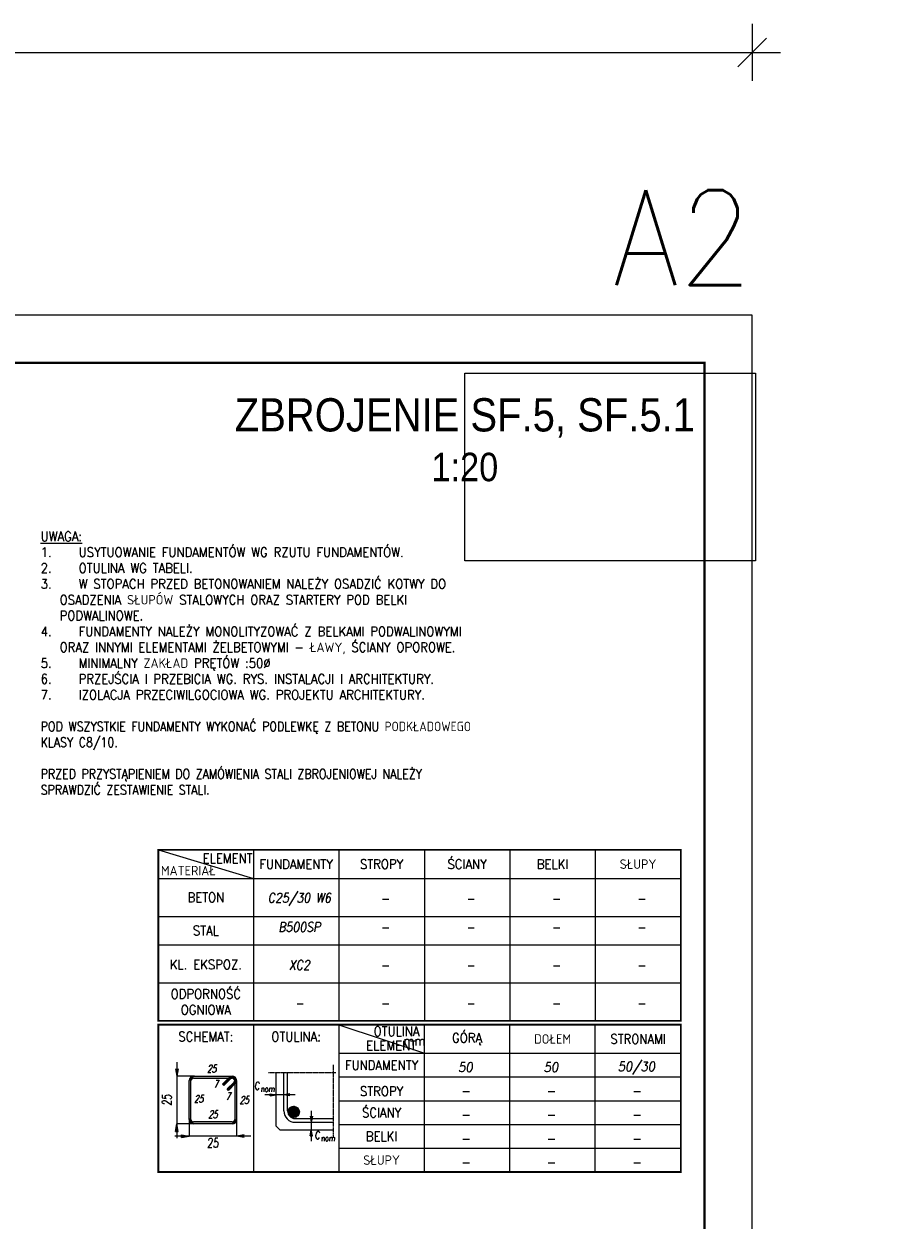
# Model space of a CAD drawing. Extents: x 310117 to 322731, y -113989 to -104075.
# Tile 13 of 13: x 319050 to 322731, y -109399 to -104362. Entities that reach past the tile are written whole.
import ezdxf
from ezdxf.enums import TextEntityAlignment as Align

# ---------------------------------------------------------------- set-up
doc = ezdxf.new("R2010")
doc.units = 0
doc.header["$LTSCALE"] = 5
doc.header["$MEASUREMENT"] = 0
doc.linetypes.add('KRESKOWA', pattern=[19.05, 12.7, -6.35])
doc.layers.add('_FORMATKA', color=8, linetype='Continuous', lineweight=15, plot=False)
for name, color, linetype, lineweight in [('_RAMKA', 7, 'Continuous', 35), ('AutoCAD_Structural_Detailing_pręt wyrzucony', 7, 'Continuous', 13), ('Opisy', 3, 'Continuous', 9), ('PS_DIM', 4, 'Continuous', 13), ('PS_TEXT', 3, 'Continuous', 13)]:
    doc.layers.add(name, color=color, linetype=linetype, lineweight=lineweight)
doc.styles.add('ARIAL', font='arial.ttf')
doc.styles.add('gil', font='GIL_____.TTF', dxfattribs={"width": 0.9})
doc.styles.add('r-simplex', font='simplex.shx', dxfattribs={"width": 0.9})
doc.styles.add('simplex', font='simplex.shx', dxfattribs={"width": 0.9})
doc.styles.add('SPK', font='simplex.shx', dxfattribs={"width": 0.7, "oblique": 15})
doc.styles.add('SPK Zestawienia', font='simplex.shx', dxfattribs={"width": 0.7, "oblique": 15, "height": 40})
doc.dimstyles.new('1_10_PRZ', dxfattribs={"dimtxt": 2, "dimasz": 1, "dimexe": 2, "dimexo": 5, "dimgap": 1, "dimtad": 1, "dimdec": 0, "dimlfac": 10, "dimtxsty": 'simplex', "dimblk": 'dimznak', "dimcen": 2, "dimse1": 1, "dimse2": 1, "dimclrt": 3, "dimadec": 1, "dimazin": 0, "dimtfac": 1, "dimtdec": 0, "dimtix": 1, "dimtmove": 2, "dimatfit": 3, "dimldrblk": 'dim-grot', "dimfxl": 1, "dimarcsym": 0})

# ---------------------------------------------------------------- blocks, each defined once
blk = doc.blocks.new('Tytuł rysunku')
at = {"layer": '_FORMATKA'}
blk.add_lwpolyline([(-61.19, 0), (0, 0), (0, -39.45), (-61.19, -39.45)], close=True, dxfattribs=at)
at = {"layer": 'PS_TEXT', "style": 'ARIAL', "flags": 4}
for tag, height, p in [('TYTUŁ1', 7, (-61.19, -9.34)), ('TYTUŁ2', 6, (-61.19, -19.72)), ('SKALA', 6, (-61.19, -28.72))]:
    blk.add_attdef(tag, text='', height=height, dxfattribs=at).set_placement(p, align=Align.MIDDLE_CENTER)
blk = doc.blocks.new('tabela')
at = {"layer": 'AutoCAD_Structural_Detailing_pręt wyrzucony'}
for points in [[(6196.7, -136812.2), (6188.7, -136812.2, -0.414213), (6206.7, -136794.2), (6206.7, -136802.2, 0.414213)], [(6188.7, -136976.2), (6188.7, -136812.2), (6196.7, -136812.2), (6196.7, -136976.2)], [(6206.7, -136794.2), (6370.7, -136794.2), (6370.7, -136802.2), (6206.7, -136802.2)], [(6329.7, -136827.7), (6358, -136799.4), (6363.6, -136805.1), (6335.3, -136833.4)], [(6383.4, -136824.9), (6355.1, -136853.2), (6349.5, -136847.5), (6377.8, -136819.2)], [(6363.6, -136805.1), (6358, -136799.4, -0.668179), (6388.7, -136812.2), (6380.7, -136812.2, 0.668179)], [(6370.7, -136802.2), (6370.7, -136794.2, -0.668179), (6383.4, -136824.9), (6377.8, -136819.2, 0.668179)], [(6388.7, -136812.2), (6388.7, -136976.2), (6380.7, -136976.2), (6380.7, -136812.2)], [(6206.7, -136986.2), (6206.7, -136994.2, -0.414214), (6188.7, -136976.2), (6196.7, -136976.2, 0.414214)], [(6370.7, -136994.2), (6206.7, -136994.2), (6206.7, -136986.2), (6370.7, -136986.2)], [(6380.7, -136976.2), (6388.7, -136976.2, -0.414214), (6370.7, -136994.2), (6370.7, -136986.2, 0.414214)]]:
    blk.add_hatch(color=6, dxfattribs=at).paths.add_polyline_path(points, flags=0)
at = {"layer": 'PS_TEXT'}
h = blk.add_hatch(color=8, dxfattribs=at)
h.dxf.hatch_style = 1
h.paths.add_polyline_path([(6136.4, -136794.2), (6142, -136762.3), (6136.4, -136762.3)])
h.paths.add_polyline_path([(6136.4, -136794.2), (6136.4, -136762.3), (6130.8, -136762.3)])
h = blk.add_hatch(color=8, dxfattribs=at)
h.dxf.hatch_style = 1
h.paths.add_polyline_path([(6555.4, -136872), (6529.9, -136876.5), (6529.9, -136872)])
h.paths.add_polyline_path([(6555.4, -136872), (6529.9, -136872), (6529.9, -136867.5)])
h = blk.add_hatch(color=8, dxfattribs=at)
h.dxf.hatch_style = 1
h.paths.add_polyline_path([(6587.4, -136872), (6612.9, -136876.5), (6612.9, -136872)])
h.paths.add_polyline_path([(6587.4, -136872), (6612.9, -136872), (6612.9, -136867.5)])
h = blk.add_hatch(dxfattribs=at)
h.set_pattern_fill('ANSI32', color=8, scale=0.32)
h.set_pattern_definition([(45, (32702.7694, -150542.6457), (-2.15526147, 2.15526147), []), (45, (32704.2062, -150542.6457), (-2.15526147, 2.15526147), [])])
h.paths.add_polyline_path([(6653.3, -136944.2, 1), (6605.3, -136944.2, 1)])
h = blk.add_hatch(color=8, dxfattribs=at)
h.dxf.hatch_style = 1
h.paths.add_polyline_path([(6703.2, -136987.8), (6707.7, -136962.3), (6703.2, -136962.3)])
h.paths.add_polyline_path([(6703.2, -136987.8), (6703.2, -136962.3), (6698.7, -136962.3)])
h = blk.add_hatch(color=8, dxfattribs=at)
h.dxf.hatch_style = 1
h.paths.add_polyline_path([(6136.4, -136994.2), (6142, -137026.1), (6136.4, -137026.1)])
h.paths.add_polyline_path([(6136.4, -136994.2), (6136.4, -137026.1), (6130.8, -137026.1)])
h = blk.add_hatch(color=8, dxfattribs=at)
h.dxf.hatch_style = 1
h.paths.add_polyline_path([(6188.7, -137046.5), (6156.8, -137052.1), (6156.8, -137046.5)])
h.paths.add_polyline_path([(6188.7, -137046.5), (6156.8, -137046.5), (6156.8, -137040.8)])
h = blk.add_hatch(color=8, dxfattribs=at)
h.dxf.hatch_style = 1
h.paths.add_polyline_path([(6388.7, -137046.5), (6420.6, -137052.1), (6420.6, -137046.5)])
h.paths.add_polyline_path([(6388.7, -137046.5), (6420.6, -137046.5), (6420.6, -137040.8)])
h = blk.add_hatch(color=8, dxfattribs=at)
h.dxf.hatch_style = 1
h.paths.add_polyline_path([(6703.2, -137019.8), (6707.7, -137045.3), (6703.2, -137045.3)])
h.paths.add_polyline_path([(6703.2, -137019.8), (6703.2, -137045.3), (6698.7, -137045.3)])
at = {"layer": 'AutoCAD_Structural_Detailing_pręt wyrzucony', "color": 6}
for p, q in [((6188.7, -136976.2), (6188.7, -136812.2)), ((6196.7, -136976.2), (6196.7, -136812.2)), ((6206.7, -136794.2), (6370.7, -136794.2)), ((6206.7, -136802.2), (6370.7, -136802.2)), ((6329.7, -136827.7), (6358, -136799.4)), ((6329.7, -136827.7), (6335.3, -136833.4)), ((6335.3, -136833.4), (6363.6, -136805.1)), ((6377.8, -136819.2), (6349.5, -136847.5)), ((6383.4, -136824.9), (6355.1, -136853.2)), ((6380.7, -136812.2), (6380.7, -136976.2)), ((6388.7, -136812.2), (6388.7, -136976.2)), ((6355.1, -136853.2), (6349.5, -136847.5)), ((6370.7, -136986.2), (6206.7, -136986.2)), ((6370.7, -136994.2), (6206.7, -136994.2))]:
    blk.add_line(p, q, dxfattribs=at)
for centre, radius, start, end in [((6206.7, -136812.2), 18, 90.0002, 180), ((6206.7, -136812.2), 10, 90.0002, 180), ((6370.7, -136812.2), 18, 0, 135), ((6370.7, -136812.2), 10, 0, 135), ((6370.7, -136812.2), 18, 315.0002, 90.0002), ((6370.7, -136812.2), 10, 315.0002, 90.0002), ((6206.7, -136976.2), 18, 180, 270), ((6206.7, -136976.2), 10, 180, 270), ((6370.7, -136976.2), 18, 270, 0), ((6370.7, -136976.2), 10, 270, 0)]:
    blk.add_arc(centre, radius, start, end, dxfattribs=at)
at = {"layer": 'PS_TEXT', "color": 7}
for p, q in [((6459.3, -136577), (6459.3, -137197)), ((6819.3, -136577), (6819.3, -137197)), ((6819.3, -136577), (7179.3, -136697)), ((7179.3, -137197), (7179.3, -136577)), ((7539.3, -137197), (7539.3, -136577)), ((7899.3, -137197), (7899.3, -136577)), ((6819.3, -136697), (8259.3, -136697)), ((6819.3, -136797), (8259.3, -136797)), ((6819.3, -136897), (8259.3, -136897)), ((6819.3, -136997), (8259.3, -136997)), ((6819.3, -137097), (8259.3, -137097))]:
    blk.add_line(p, q, dxfattribs=at)
at = {"layer": 'PS_TEXT', "color": 8}
for p, q in [((6136.4, -136734.2), (6136.4, -137054.2)), ((6130.8, -136762.3), (6136.4, -136794.2)), ((6130.8, -136762.3), (6136.4, -136794.2)), ((6142, -136762.3), (6136.4, -136794.2)), ((6142, -136762.3), (6136.4, -136794.2)), ((6603.4, -136939.8), (6603.4, -136777.7)), ((6211.2, -136794.2), (6136.4, -136794.2)), ((6635.4, -136872), (6507.4, -136872)), ((6529.9, -136867.5), (6555.4, -136872)), ((6529.9, -136876.5), (6529.9, -136867.5)), ((6529.9, -136867.5), (6555.4, -136872)), ((6529.9, -136876.5), (6555.4, -136872)), ((6529.9, -136876.5), (6555.4, -136872)), ((6612.9, -136867.5), (6587.4, -136872)), ((6612.9, -136876.5), (6587.4, -136872)), ((6703.2, -136939.8), (6703.2, -137067.8)), ((6188.7, -136971.7), (6188.7, -137046.5)), ((6388.7, -136971.7), (6388.7, -137046.5)), ((6635.4, -136971.8), (6794.7, -136971.8)), ((6698.7, -136962.3), (6703.2, -136987.8)), ((6698.7, -136962.3), (6703.2, -136987.8)), ((6707.7, -136962.3), (6703.2, -136987.8)), ((6707.7, -136962.3), (6703.2, -136987.8)), ((6130.8, -137026.1), (6136.4, -136994.2)), ((6130.8, -137026.1), (6136.4, -136994.2)), ((6130.8, -137026.1), (6136.4, -136994.2)), ((6130.8, -137026.1), (6142, -137026.1)), ((6142, -137026.1), (6130.8, -137026.1)), ((6142, -137026.1), (6136.4, -136994.2)), ((6142, -137026.1), (6136.4, -136994.2)), ((6142, -137026.1), (6136.4, -136994.2)), ((6211.2, -136994.2), (6136.4, -136994.2)), ((6156.8, -137040.8), (6188.7, -137046.5)), ((6156.8, -137040.8), (6156.8, -137052.1)), ((6156.8, -137040.8), (6188.7, -137046.5)), ((6156.8, -137052.1), (6156.8, -137040.8)), ((6156.8, -137040.8), (6188.7, -137046.5)), ((6420.6, -137040.8), (6388.7, -137046.5)), ((6420.6, -137040.8), (6388.7, -137046.5)), ((6698.7, -137045.3), (6703.2, -137019.8)), ((6698.7, -137045.3), (6703.2, -137019.8)), ((6698.7, -137045.3), (6703.2, -137019.8)), ((6707.7, -137045.3), (6703.2, -137019.8)), ((6707.7, -137045.3), (6703.2, -137019.8)), ((6707.7, -137045.3), (6703.2, -137019.8)), ((6448.7, -137046.5), (6128.7, -137046.5)), ((6156.8, -137052.1), (6188.7, -137046.5)), ((6156.8, -137052.1), (6188.7, -137046.5)), ((6156.8, -137052.1), (6188.7, -137046.5)), ((6420.6, -137052.1), (6388.7, -137046.5)), ((6420.6, -137052.1), (6388.7, -137046.5)), ((6698.7, -137045.3), (6707.7, -137045.3)), ((6707.7, -137045.3), (6698.7, -137045.3))]:
    blk.add_line(p, q, dxfattribs=at)
at = {"layer": 'PS_TEXT', "color": 8, "linetype": 'KRESKOWA', "ltscale": 0.02}
for p, q in [((6523.4, -136777.7), (6806.7, -136777.7)), ((6794.7, -136745.7), (6794.7, -137051.8))]:
    blk.add_line(p, q, dxfattribs=at)
at = {"layer": 'PS_TEXT', "color": 4}
for p, q in [((6555.4, -137003.8), (6555.4, -136777.7)), ((6587.4, -136939.8), (6587.4, -136777.7)), ((6635.4, -136987.8), (6794.7, -136987.8)), ((6555.4, -137003.8), (6571.4, -137019.8)), ((6571.4, -137019.8), (6794.7, -137019.8))]:
    blk.add_line(p, q, dxfattribs=at)
at = {"layer": 'PS_TEXT', "color": 51, "const_width": 8}
blk.add_lwpolyline([(6059.3, -137197), (8259.3, -137197), (8259.3, -136577), (6059.3, -136577)], close=True, dxfattribs=at)
at = {"layer": 'PS_TEXT', "color": 8}
blk.add_circle((6629.3, -136944.2), 24, dxfattribs=at)
at = {"layer": 'PS_TEXT', "color": 4}
blk.add_arc((6635.4, -136939.8), 48, 180, 270, dxfattribs=at)
at = {"layer": 'PS_TEXT', "color": 8}
blk.add_arc((6635.4, -136939.8), 32, 180, 270, dxfattribs=at)
at = {"layer": 'PS_DIM', "style": 'r-simplex', "oblique": 10, "width": 0.9, "flags": 4}
for tag, p in [('GÓRĄ', (7352.2, -136755.5)), ('DOŁEM', (7712.2, -136755.5)), ('STRONAMI', (8072.2, -136755.5)), ('GÓRĄ', (7352.2, -136855.5)), ('DOŁEM', (7712.2, -136855.5)), ('STRONAMI', (8072.2, -136855.5)), ('GÓRĄ', (7352.2, -136955.5)), ('DOŁEM', (7712.2, -136955.5)), ('STRONAMI', (8072.2, -136955.5)), ('GÓRĄ', (7352.2, -137055.5)), ('DOŁEM', (7712.2, -137055.5)), ('STRONAMI', (8072.2, -137055.5)), ('GÓRĄ', (7352.2, -137155.5)), ('DOŁEM', (7712.2, -137155.5)), ('STRONAMI', (8072.2, -137155.5))]:
    blk.add_attdef(tag, text='', height=40, dxfattribs=at).set_placement(p, align=Align.MIDDLE)
at = {"layer": 'PS_TEXT', "color": 4, "oblique": 5, "width": 0.7}
for s, height, style, p in [('c', 48, 'SPK Zestawienia', (6474.9, -136826.5)), ('nom', 24, 'SPK Zestawienia', (6519.5, -136847)), ('c', 48, 'SPK Zestawienia', (6728.9, -137034.4)), ('25', 40, 'SPK', (6288.7, -137074.6)), ('nom', 24, 'SPK Zestawienia', (6773.5, -137054.8))]:
    blk.add_text(s, height=height, dxfattribs=dict(at, style=style)).set_placement(p, align=Align.MIDDLE_CENTER)
at = {"layer": 'PS_TEXT', "color": 4, "style": 'SPK', "oblique": 5, "width": 0.7}
blk.add_text('25', height=40, rotation=90, dxfattribs=at).set_placement((6095.2, -136894.2), align=Align.MIDDLE_CENTER)
at = {"layer": 'PS_TEXT', "color": 51, "char_height": 40, "attachment_point": 5, "style": 'r-simplex'}
for s, insert, width in [('OTULINA ', (7062.2, -136604.7), 360), ('SCHEMAT:', (6259.3, -136627), 400), ('OTULINA:', (6639.3, -136627), 400), ('mm', (7137.2, -136645.1), 380), ('GÓRĄ', (7359.3, -136637), 360), ('DOŁEM', (7719.3, -136637), 360), ('STRONAMI', (8079.3, -136637), 360), ('ELEMENT', (7039.3, -136664.1), 400), ('FUNDAMENTY', (6999.3, -136747), 360), ('STROPY', (6999.3, -136857), 360), ('ŚCIANY', (6999.3, -136947), 360), ('BELKI', (6999.3, -137047), 360), ('SŁUPY', (6999.3, -137147), 360)]:
    blk.add_mtext(s, dxfattribs=dict(at, insert=insert, width=width))
at = {"layer": 'PS_TEXT', "color": 4, "char_height": 32, "width": 247.975, "attachment_point": 5, "style": 'SPK'}
for s, insert in [('25', (6283.4, -136762.2)), ('7', (6300.7, -136826.5)), ('25', (6228.7, -136888.9)), ('7', (6352.5, -136877.9)), ('25', (6420.7, -136894.2)), ('25', (6288.7, -136954.2))]:
    blk.add_mtext(s, dxfattribs=dict(at, insert=insert))
blk = doc.blocks.new('tabela_1')
at = {"layer": 'PS_TEXT', "color": 7}
for p, q in [((6059.3, -135817), (6459.3, -135937)), ((6459.3, -135817), (6459.3, -136537)), ((6819.3, -135817), (6819.3, -136537)), ((7179.3, -135817), (7179.3, -136537)), ((7539.3, -135817), (7539.3, -136537)), ((7899.3, -135817), (7899.3, -136537)), ((6059.3, -135937), (8259.3, -135937)), ((6059.3, -136097), (8259.3, -136097)), ((6059.3, -136217), (8259.3, -136217)), ((6179.3, -136217), (8259.3, -136217)), ((6059.3, -136377), (8259.3, -136377))]:
    blk.add_line(p, q, dxfattribs=at)
at = {"layer": 'PS_TEXT', "color": 51, "const_width": 8}
blk.add_lwpolyline([(6059.3, -136537), (8259.3, -136537), (8259.3, -135817), (6059.3, -135817)], close=True, dxfattribs=at)
at = {"layer": 'PS_TEXT', "color": 7}
blk.add_point((7899.3, -135937), dxfattribs=at)
at = {"layer": 'PS_DIM', "style": 'r-simplex', "oblique": 10, "width": 0.85, "flags": 4}
for tag, p in [('BETON', (6653.3, -136021.7)), ('BETON', (7013.3, -136021.7)), ('BETON', (7373.3, -136021.7)), ('BETON', (7733.3, -136021.7)), ('BETON', (8093.3, -136021.7)), ('STAL', (6653.3, -136141.7)), ('STAL', (7013.3, -136141.7)), ('STAL', (7373.3, -136141.7)), ('STAL', (7733.3, -136141.7)), ('STAL', (8093.3, -136141.7)), ('KL.', (6653.3, -136301.7)), ('KL.', (7013.3, -136301.7)), ('KL', (7373.3, -136301.7)), ('KL.', (7733.3, -136301.7)), ('KL.', (8093.3, -136301.7)), ('REI', (6653.3, -136461.7)), ('REI', (7013.3, -136461.7)), ('REI', (7373.3, -136461.7)), ('REI', (7733.3, -136461.7)), ('REI', (8093.3, -136461.7))]:
    blk.add_attdef(tag, text='', height=40, dxfattribs=at).set_placement(p, align=Align.MIDDLE)
at = {"layer": 'PS_TEXT', "color": 51, "char_height": 40, "attachment_point": 5, "style": 'r-simplex'}
for s, insert, width in [('ELEMENT', (6350.9, -135852.4), 400), ('MATERIAŁ', (6185.6, -135904.4), 400), ('FUNDAMENTY', (6639.3, -135877), 360), ('STROPY', (6999.3, -135877), 360), ('ŚCIANY', (7359.3, -135877), 360), ('BELKI', (7719.3, -135877), 360), ('SŁUPY', (8079.3, -135877), 360), ('BETON', (6259.3, -136017), 400), ('STAL', (6259.3, -136157), 400), ('KL. EKSPOZ.', (6259.3, -136299.7), 400), ('ODPORNOŚĆ\\POGNIOWA', (6259.3, -136457), 400)]:
    blk.add_mtext(s, dxfattribs=dict(at, insert=insert, width=width))
blk = doc.blocks.new('dimznak')
at = {"color": 0}
for points in [[(0, 2), (0, -2)], [(-2, 0), (2, 0)]]:
    blk.add_lwpolyline(points, dxfattribs=at)
at = {"color": 3}
blk.add_lwpolyline([(1, 1), (-1, -1)], dxfattribs=at)
blk = doc.blocks.new('*D24')
at = {"color": 252, "lineweight": -2, "transparency": 16777216}
blk.add_line((-591, 475.33), (-3, 475.33), dxfattribs=at)
at = {"layer": 'Defpoints', "color": 0, "transparency": 16777216}
for p in [(0, 475.33), (-594, 420), (0, 420)]:
    blk.add_point(p, dxfattribs=at)
at = {"color": 252, "lineweight": -2, "transparency": 16777216, "xscale": 3, "yscale": 3, "zscale": 3, "rotation": 180}
blk.add_blockref('dimznak', (-594, 475.33), dxfattribs=at)
at = {"color": 252, "lineweight": -2, "transparency": 16777216, "xscale": 3, "yscale": 3, "zscale": 3}
blk.add_blockref('dimznak', (0, 475.33), dxfattribs=at)
at = {"color": 252, "transparency": 16777216, "insert": (-297, 485.83), "char_height": 15, "attachment_point": 5, "style": 'simplex'}
blk.add_mtext('594', dxfattribs=at)
blk = doc.blocks.new('dim-grot')
blk.add_hatch(color=256).paths.add_polyline_path([(0, 0), (-2, 0.5), (-2, -0.5)])
blk.add_lwpolyline([(0, 0), (-2, 0.5), (-2, -0.5), (0, 0)])
blk = doc.blocks.new('*U19')
at = {"layer": '_FORMATKA', "lineweight": -3}
blk.add_lwpolyline([(-594, 0), (0, 0), (0, 420), (-594, 420)], close=True, dxfattribs=at)
at = {"layer": '_RAMKA', "lineweight": -3, "const_width": 0.5}
blk.add_lwpolyline([(-564, 10), (-10, 10), (-10, 410), (-564, 410)], close=True, dxfattribs=at)
at = {"layer": '_FORMATKA', "lineweight": -3, "style": 'simplex', "width": 0.9}
blk.add_text('A2', height=20, dxfattribs=at).set_placement((0, 426.35), align=Align.RIGHT)
dim = blk.add_linear_dim(base=(0, 475.33), p1=(-594, 420), p2=(0, 420), dimstyle='1_10_PRZ', override={"dimscale": 3, "dimtxt": 5, "dimlfac": 1, "dimclrd": 252, "dimclrt": 252})
dim.commit()
dim.dimension.update_dxf_attribs({"geometry": '*D24', "text_midpoint": (-297, 485.83)})

msp = doc.modelspace()

# ---------------------------------------------------------------- block references
ref = msp.add_blockref('Tytuł rysunku', (322131.03, -105833.26), dxfattribs=dict(xscale=20, yscale=20, zscale=20))
ref.add_attrib('TYTUŁ1', 'ZBROJENIE SF.5, SF.5.1', dxfattribs={"layer": 'PS_TEXT', "height": 140, "style": 'gil', "width": 0.9}).set_placement((320907.29, -106020.08), align=Align.MIDDLE)
ref.add_attrib('TYTUŁ2', '1:20', dxfattribs={"layer": 'PS_TEXT', "height": 120, "style": 'gil', "width": 0.9}).set_placement((320907.29, -106227.72), align=Align.MIDDLE)
at = {"layer": 'PS_DIM', "xscale": 20, "yscale": 20, "zscale": 20}
msp.add_blockref('*U19', (322116.8, -113988.82), dxfattribs=at)
at = {"layer": 'PS_DIM'}
ref = msp.add_blockref('tabela_1', (313557.29, 27977.11), dxfattribs=at)
ref.add_attrib('BETON', 'C25/30 W6', dxfattribs={"height": 40, "style": 'r-simplex', "oblique": 10, "width": 0.85}).set_placement((320210.55, -108044.57), align=Align.MIDDLE)
ref.add_attrib('STAL', 'B500SP', dxfattribs={"height": 40, "style": 'r-simplex', "oblique": 10, "width": 0.85}).set_placement((320210.55, -108164.57), align=Align.MIDDLE)
ref.add_attrib('KL.', 'XC2', dxfattribs={"height": 40, "style": 'r-simplex', "oblique": 10, "width": 0.85}).set_placement((320210.55, -108324.57), align=Align.MIDDLE)
ref.add_attrib('REI', '-', dxfattribs={"height": 40, "style": 'r-simplex', "oblique": 10, "width": 0.85}).set_placement((320210.55, -108484.57), align=Align.MIDDLE)
ref.add_attrib('BETON', '-', dxfattribs={"height": 40, "style": 'r-simplex', "oblique": 10, "width": 0.85}).set_placement((320570.55, -108044.57), align=Align.MIDDLE)
ref.add_attrib('STAL', '-', dxfattribs={"height": 40, "style": 'r-simplex', "oblique": 10, "width": 0.85}).set_placement((320570.55, -108164.57), align=Align.MIDDLE)
ref.add_attrib('KL.', '-', dxfattribs={"height": 40, "style": 'r-simplex', "oblique": 10, "width": 0.85}).set_placement((320570.55, -108324.57), align=Align.MIDDLE)
ref.add_attrib('REI', '-', dxfattribs={"height": 40, "style": 'r-simplex', "oblique": 10, "width": 0.85}).set_placement((320570.55, -108484.57), align=Align.MIDDLE)
ref.add_attrib('BETON', '-', dxfattribs={"height": 40, "style": 'r-simplex', "oblique": 10, "width": 0.85}).set_placement((320930.55, -108044.57), align=Align.MIDDLE)
ref.add_attrib('STAL', '-', dxfattribs={"height": 40, "style": 'r-simplex', "oblique": 10, "width": 0.85}).set_placement((320930.55, -108164.57), align=Align.MIDDLE)
ref.add_attrib('KL', '-', dxfattribs={"height": 40, "style": 'r-simplex', "oblique": 10, "width": 0.85}).set_placement((320930.55, -108324.57), align=Align.MIDDLE)
ref.add_attrib('REI', '-', dxfattribs={"height": 40, "style": 'r-simplex', "oblique": 10, "width": 0.85}).set_placement((320930.55, -108484.57), align=Align.MIDDLE)
ref.add_attrib('BETON', '-', dxfattribs={"height": 40, "style": 'r-simplex', "oblique": 10, "width": 0.85}).set_placement((321290.55, -108044.57), align=Align.MIDDLE)
ref.add_attrib('STAL', '-', dxfattribs={"height": 40, "style": 'r-simplex', "oblique": 10, "width": 0.85}).set_placement((321290.55, -108164.57), align=Align.MIDDLE)
ref.add_attrib('KL.', '-', dxfattribs={"height": 40, "style": 'r-simplex', "oblique": 10, "width": 0.85}).set_placement((321290.55, -108324.57), align=Align.MIDDLE)
ref.add_attrib('REI', '-', dxfattribs={"height": 40, "style": 'r-simplex', "oblique": 10, "width": 0.85}).set_placement((321290.55, -108484.57), align=Align.MIDDLE)
ref.add_attrib('BETON', '-', dxfattribs={"height": 40, "style": 'r-simplex', "oblique": 10, "width": 0.85}).set_placement((321650.55, -108044.57), align=Align.MIDDLE)
ref.add_attrib('STAL', '-', dxfattribs={"height": 40, "style": 'r-simplex', "oblique": 10, "width": 0.85}).set_placement((321650.55, -108164.57), align=Align.MIDDLE)
ref.add_attrib('KL.', '-', dxfattribs={"height": 40, "style": 'r-simplex', "oblique": 10, "width": 0.85}).set_placement((321650.55, -108324.57), align=Align.MIDDLE)
ref.add_attrib('REI', '-', dxfattribs={"height": 40, "style": 'r-simplex', "oblique": 10, "width": 0.85}).set_placement((321650.55, -108484.57), align=Align.MIDDLE)
ref = msp.add_blockref('tabela', (313557.29, 28000.86), dxfattribs=at)
ref.add_attrib('GÓRĄ', '50', dxfattribs={"height": 40, "style": 'r-simplex', "oblique": 10, "width": 0.9}).set_placement((320909.53, -108754.63), align=Align.MIDDLE)
ref.add_attrib('DOŁEM', '50', dxfattribs={"height": 40, "style": 'r-simplex', "oblique": 10, "width": 0.9}).set_placement((321269.53, -108754.63), align=Align.MIDDLE)
ref.add_attrib('STRONAMI', '50/30', dxfattribs={"height": 40, "style": 'r-simplex', "oblique": 10, "width": 0.9}).set_placement((321629.53, -108754.63), align=Align.MIDDLE)
ref.add_attrib('GÓRĄ', '-', dxfattribs={"height": 40, "style": 'r-simplex', "oblique": 10, "width": 0.9}).set_placement((320909.53, -108854.63), align=Align.MIDDLE)
ref.add_attrib('DOŁEM', '-', dxfattribs={"height": 40, "style": 'r-simplex', "oblique": 10, "width": 0.9}).set_placement((321269.53, -108854.63), align=Align.MIDDLE)
ref.add_attrib('STRONAMI', '-', dxfattribs={"height": 40, "style": 'r-simplex', "oblique": 10, "width": 0.9}).set_placement((321629.53, -108854.63), align=Align.MIDDLE)
ref.add_attrib('GÓRĄ', '-', dxfattribs={"height": 40, "style": 'r-simplex', "oblique": 10, "width": 0.9}).set_placement((320909.53, -108954.63), align=Align.MIDDLE)
ref.add_attrib('DOŁEM', '-', dxfattribs={"height": 40, "style": 'r-simplex', "oblique": 10, "width": 0.9}).set_placement((321269.53, -108954.63), align=Align.MIDDLE)
ref.add_attrib('STRONAMI', '-', dxfattribs={"height": 40, "style": 'r-simplex', "oblique": 10, "width": 0.9}).set_placement((321629.53, -108954.63), align=Align.MIDDLE)
ref.add_attrib('GÓRĄ', '-', dxfattribs={"height": 40, "style": 'r-simplex', "oblique": 10, "width": 0.9}).set_placement((320909.53, -109054.63), align=Align.MIDDLE)
ref.add_attrib('DOŁEM', '-', dxfattribs={"height": 40, "style": 'r-simplex', "oblique": 10, "width": 0.9}).set_placement((321269.53, -109054.63), align=Align.MIDDLE)
ref.add_attrib('STRONAMI', '-', dxfattribs={"height": 40, "style": 'r-simplex', "oblique": 10, "width": 0.9}).set_placement((321629.53, -109054.63), align=Align.MIDDLE)
ref.add_attrib('GÓRĄ', '-', dxfattribs={"height": 40, "style": 'r-simplex', "oblique": 10, "width": 0.9}).set_placement((320909.53, -109154.63), align=Align.MIDDLE)
ref.add_attrib('DOŁEM', '-', dxfattribs={"height": 40, "style": 'r-simplex', "oblique": 10, "width": 0.9}).set_placement((321269.53, -109154.63), align=Align.MIDDLE)
ref.add_attrib('STRONAMI', '-', dxfattribs={"height": 40, "style": 'r-simplex', "oblique": 10, "width": 0.9}).set_placement((321629.53, -109154.63), align=Align.MIDDLE)

# ---------------------------------------------------------------- texts
at = {"layer": 'Opisy', "insert": (319120.95, -106500.01), "char_height": 40, "width": 2012.7908, "attachment_point": 1, "style": 'simplex'}
msp.add_mtext('{\\LUWAGA:}\\P\\pi-80,l80;1.^IUSYTUOWANIE FUNDAMENTÓW WG RZUTU FUNDAMENTÓW.\\P2.^IOTULINA WG TABELI.\\P3.^IW STOPACH PRZED BETONOWANIEM NALEŻY OSADZIĆ KOTWY DO OSADZENIA SŁUPÓW STALOWYCH ORAZ STARTERY POD BELKI PODWALINOWE.\\P4.^IFUNDAMENTY NALEŻY MONOLITYZOWAĆ Z BELKAMI PODWALINOWYMI ORAZ INNYMI ELEMENTAMI ŻELBETOWYMI - ŁAWY, ŚCIANY OPOROWE.\\P5.^IMINIMALNY ZAKŁAD PRĘTÓW :50∅\\P6.^IPRZEJŚCIA I PRZEBICIA WG. RYS. INSTALACJI I ARCHITEKTURY.\\P7.^IIZOLACJA PRZECIWILGOCIOWA WG. PROJEKTU ARCHITEKTURY.\\P\\pi0,l0;{\\W0.85;\\PPOD WSZYSTKIE FUNDAMENTY WYKONAĆ PODLEWKĘ Z BETONU PODKŁADOWEGO KLASY C8/10.\\P\\PPRZED PRZYSTĄPIENIEM DO ZAMÓWIENIA STALI ZBROJENIOWEJ NALEŻY SPRAWDZIĆ ZESTAWIENIE STALI.}', dxfattribs=at)

doc.saveas('drawing.dxf')
